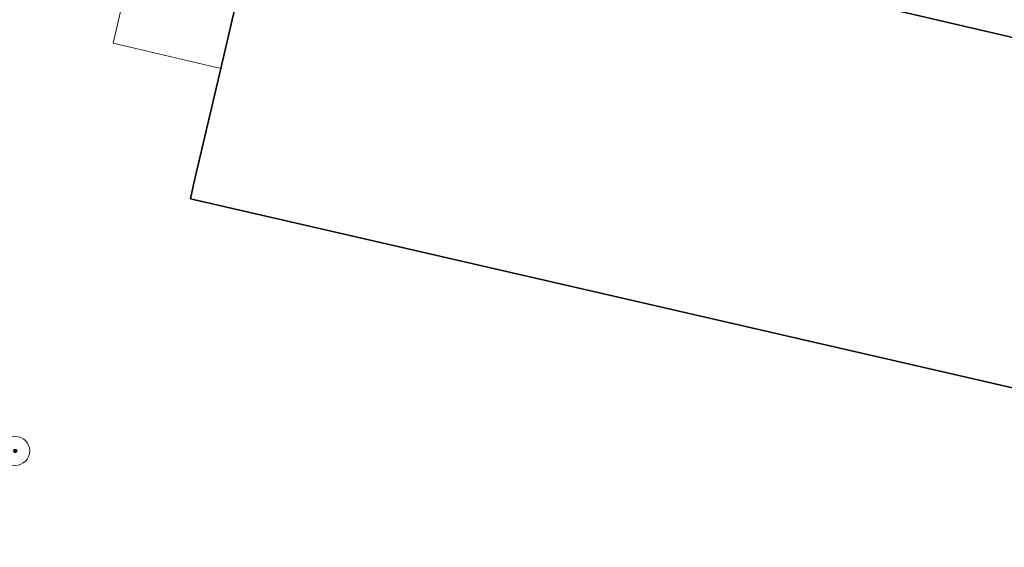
# Model space of a CAD drawing. Header units: metres. Extents: x 253395 to 254027, y 592765 to 593194.
# Tile 48 of 173: x 253502 to 253529, y 592924 to 592938. Entities that reach past the tile are written whole.
import ezdxf

# ---------------------------------------------------------------- set-up
doc = ezdxf.new("R2010")
doc.units = ezdxf.units.M
for name, color, linetype, lineweight in [('B-WE-GR-BOOM-S', 254, 'Continuous', 25), ('B-WE-GR-GROENVOORZIENING-GV', 254, 'Continuous', 18), ('B-WE-OG-BEBOUWING-GV', 254, 'Continuous', 35), ('B-WE-OG-TERREIN_ERF-GV', 254, 'Continuous', 18)]:
    doc.layers.add(name, color=color, linetype=linetype, lineweight=lineweight)
doc.styles.add('NLCS-ISO', font='txt')

# ---------------------------------------------------------------- blocks, each defined once
blk = doc.blocks.new('SGR-BOOM_GBKN-SO')
at = {"linetype": 'ByBlock', "lineweight": 18}
h = blk.add_hatch(color=0, dxfattribs=at)
h.dxf.hatch_style = 1
edge = h.paths.add_edge_path()
edge.add_arc((0, 0), 0.25, 0, 360)
at = {"color": 0, "linetype": 'ByBlock', "lineweight": 18}
for radius in [2, 0.25]:
    blk.add_circle((0, 0), radius, dxfattribs=at)
at = {"color": 0, "linetype": 'ByBlock', "lineweight": 18, "style": 'NLCS-ISO'}
blk.add_attdef('SOORT', (2.5, 0), '', height=1.5, dxfattribs=at)

msp = doc.modelspace()

# ---------------------------------------------------------------- linework, layer by layer
at = {"layer": 'B-WE-GR-GROENVOORZIENING-GV'}
msp.add_lwpolyline([(253561.602, 592920.625), (253506.226, 592933.346), (253506.32, 592933.773), (253507.062, 592936.937), (253504.09, 592937.636), (253504.748, 592940.46), (253501.604, 592941.122), (253501.553, 592941.05), (253500.352, 592939.448)], dxfattribs=at)
at = {"layer": 'B-WE-OG-BEBOUWING-GV'}
msp.add_lwpolyline([(253563.185, 592927.446), (253563.679, 592929.727), (253563.483, 592929.772), (253508.427, 592942.551), (253507.573, 592939.115), (253507.062, 592936.937), (253506.32, 592933.773), (253506.226, 592933.346), (253561.602, 592920.625), (253561.954, 592922.28), (253564.096, 592921.715), (253564.85, 592921.517), (253565.535, 592921.336), (253566.648, 592921.043), (253565.746, 592917.507), (253593.482, 592910.458), (253595.705, 592919.837), (253567.996, 592926.786), (253567.879, 592926.259), (253566.326, 592926.652)], close=True, dxfattribs=at)
at = {"layer": 'B-WE-OG-TERREIN_ERF-GV'}
for points in [[(253508.427, 592942.551), (253563.483, 592929.772)], [(253504.748, 592940.46), (253504.09, 592937.636), (253507.062, 592936.937), (253507.573, 592939.115)]]:
    msp.add_lwpolyline(points, dxfattribs=at)

# ---------------------------------------------------------------- block references
at = {"layer": 'B-WE-GR-BOOM-S', "xscale": 0.2, "yscale": 0.2, "zscale": 0.2}
msp.add_blockref('SGR-BOOM_GBKN-SO', (253501.388, 592926.391), dxfattribs=at)

doc.saveas('drawing.dxf')
